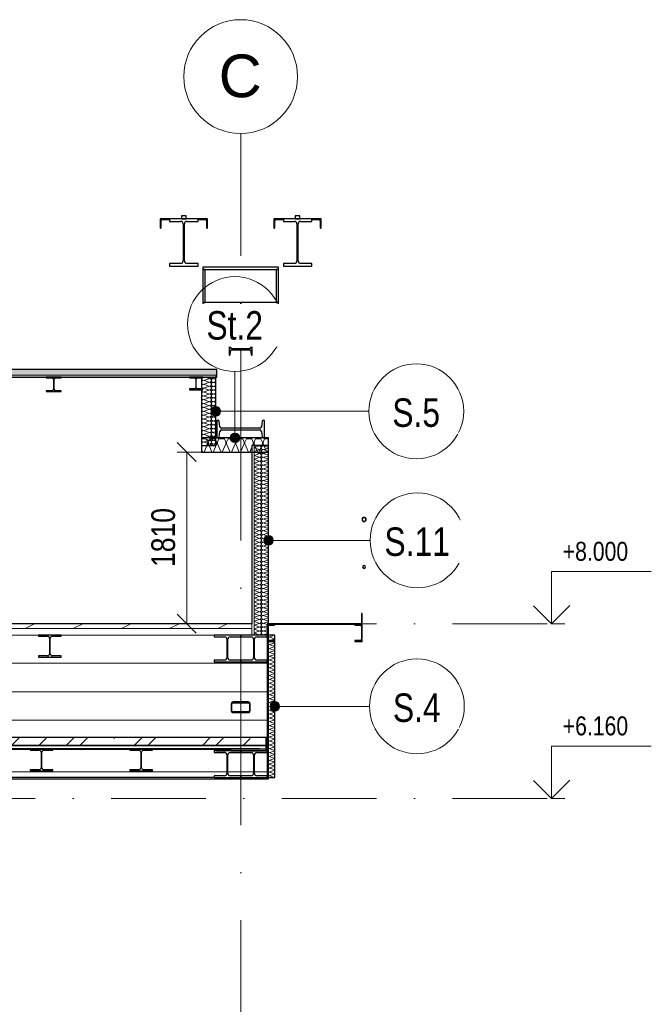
# Model space of a CAD drawing. Header units: millimetres. Extents: x 157133 to 260102, y -21587 to 34582.
# Tile 47 of 65: x 205569 to 212232, y 3989 to 14367. Entities that reach past the tile are written whole.
import ezdxf

# ---------------------------------------------------------------- set-up
doc = ezdxf.new("R2010")
doc.units = ezdxf.units.MM
for name, pattern in [('Osa', [2000, 1000, -500, 0, -500]), ('Tečkovaná 1_5mm', [150, 0, -150]), ('Čerchovaná 10mm', [1800, 1000, -400, 0, -400]), ('Čerchovaná 20mm', [3000, 2000, -500, 0, -500]), ('Čerchovaná 3mm', [500, 300, -100, 0, -100])]:
    doc.linetypes.add(name, pattern=pattern)
for name, color, linetype, lineweight in [('CA_KOTY', 3, 'Continuous', 9), ('CA_KOTY-100', 3, 'Continuous', 9), ('CA_KOTYVYS', 3, 'Continuous', 9), ('CA_NEVHRA1', 3, 'Čerchovaná 3mm', 13), ('CA_OSY', 5, 'Osa', 9), ('CA_PODLAHA', 1, 'Continuous', 25), ('CA_PODLAHA25', 7, 'Continuous', 13), ('CA_POHHRA18', 9, 'Tečkovaná 1_5mm', 9), ('CA_POHHRA25', 7, 'Continuous', 13), ('CA_PSVBUB', 3, 'Continuous', 9), ('CA_REZY', 1, 'Continuous', 25), ('CA_SRAFY', 9, 'Continuous', 25), ('CA_TEXT35', 62, 'Continuous', 9), ('CA_ZARIZPRED', 8, 'Continuous', 13), ('Popisky podlahy', 250, 'Continuous', 9)]:
    doc.layers.add(name, color=color, linetype=linetype, lineweight=lineweight)
doc.styles.add('Arial_2', font='arial.ttf', dxfattribs={"height": 450})
doc.styles.add('Arial_3', font='arial.ttf', dxfattribs={"width": 0.8, "height": 250})
doc.styles.add('Arial_4', font='arial.ttf', dxfattribs={"width": 0.8, "height": 200})
doc.styles.add('Arial_6', font='arial.ttf', dxfattribs={"width": 0.8, "height": 300})
doc.dimstyles.new('HP_Přímá_-_2_5_mm_Ariel', dxfattribs={"dimscale": 304.8, "dimtxt": 255.06485, "dimasz": 0.656168, "dimexe": 0.328084, "dimexo": 0.0625, "dimgap": 0.164042, "dimtad": 1, "dimdec": 0, "dimzin": 0, "dimdsep": 46, "dimtxsty": 'Arial_3', "dimblk1": 'OBLIQUE', "dimblk2": 'OBLIQUE', "dimsah": 1, "dimcen": 0.09, "dimazin": 0, "dimtfac": 1, "dimtdec": 4, "dimtix": 1, "dimtmove": 0, "dimatfit": 3, "dimfxl": 2.296588, "dimfxlon": 1, "dimtvp": 1, "dimtfill": 1, "dimtolj": 1, "dimtzin": 0, "dimarcsym": 2})

# ---------------------------------------------------------------- blocks, each defined once
blk = doc.blocks.new('ocelová kce final - 11542_003_OK-HALA_TaO-2_ET_AciS_2025-05-29_upr_dwg-2597525-ŘEZ 2 - vestavek V7')
at = {"layer": 'CA_REZY'}
for p, q in [((27740, 12270), (27640, 12270)), ((27640, 12270), (27640, 12170)), ((27650, 12176), (27650, 12248)), ((27662, 12260), (27734, 12260)), ((28040, 12270), (27740, 12270)), ((27740, 12270), (27740, 12242)), ((27740, 12266), (27740, 12270)), ((27915, 12300), (27865, 12300)), ((27865, 12300), (27865, 12270)), ((27865, 12270), (27915, 12270)), ((27915, 12270), (27915, 12300)), ((28040, 12242), (28040, 12270)), ((28140, 12270), (28040, 12270)), ((28040, 12270), (28040, 12266)), ((28046, 12260), (28118, 12260)), ((28130, 12248), (28130, 12176)), ((28140, 12170), (28140, 12270)), ((28940, 12270), (28840, 12270)), ((28840, 12270), (28840, 12170)), ((28850, 12176), (28850, 12248)), ((28862, 12260), (28934, 12260)), ((28940, 12266), (28940, 12270)), ((29240, 12270), (28940, 12270)), ((28940, 12270), (28940, 12242)), ((29065, 12300), (29065, 12270)), ((29115, 12300), (29065, 12300)), ((29065, 12270), (29115, 12270)), ((29115, 12270), (29115, 12300)), ((29240, 12270), (29240, 12266)), ((29340, 12270), (29240, 12270)), ((29240, 12242), (29240, 12270)), ((29246, 12260), (29318, 12260)), ((29330, 12248), (29330, 12176)), ((29340, 12170), (29340, 12270)), ((27640, 12170), (27644, 12170)), ((27740, 12242), (27856, 12242)), ((27883, 12215), (27883, 11825)), ((27897, 11825), (27897, 12215)), ((27924, 12242), (28040, 12242)), ((28136, 12170), (28140, 12170)), ((28840, 12170), (28844, 12170)), ((28940, 12242), (29056, 12242)), ((29083, 12215), (29083, 11825)), ((29097, 11825), (29097, 12215)), ((29124, 12242), (29240, 12242)), ((29336, 12170), (29340, 12170)), ((27856, 11798), (27740, 11798)), ((27740, 11798), (27740, 11770)), ((27740, 11770), (28040, 11770)), ((28040, 11798), (27924, 11798)), ((28040, 11770), (28040, 11798)), ((28890, 11760), (28090, 11760)), ((28090, 11760), (28090, 11735)), ((28090, 11735), (28890, 11735)), ((28115, 11735), (28090, 11735)), ((28090, 11735), (28090, 11385)), ((28115, 11385), (28115, 11735)), ((28890, 11735), (28865, 11735)), ((28865, 11735), (28865, 11385)), ((28890, 11735), (28890, 11760)), ((28890, 11385), (28890, 11735)), ((29056, 11798), (28940, 11798)), ((28940, 11798), (28940, 11770)), ((28940, 11770), (29240, 11770)), ((29240, 11798), (29124, 11798)), ((29240, 11770), (29240, 11798)), ((28890, 11385), (28090, 11385)), ((28090, 11385), (28090, 11360)), ((28090, 11385), (28115, 11385)), ((28090, 11360), (28890, 11360)), ((28865, 11385), (28890, 11385)), ((28890, 11360), (28890, 11385)), ((28375, 10955), (28370, 10955)), ((28370, 10955), (28370, 10833)), ((28385, 10908), (28380, 10950)), ((28586, 10899), (28394, 10899)), ((28600, 10950), (28595, 10908)), ((28610, 10955), (28605, 10955)), ((28610, 10833), (28610, 10955)), ((28370, 10833), (28375, 10833)), ((28380, 10838), (28385, 10881)), ((28394, 10889), (28586, 10889)), ((28595, 10881), (28600, 10838)), ((28605, 10833), (28610, 10833)), ((26598, 10600), (26438, 10600)), ((26438, 10600), (26438, 10591)), ((26438, 10591), (26500, 10591)), ((26536, 10591), (26598, 10591)), ((26598, 10591), (26598, 10600)), ((28090, 10600), (27950, 10600)), ((27950, 10600), (27950, 10591)), ((27950, 10591), (28005, 10591)), ((28034, 10591), (28090, 10591)), ((28090, 10591), (28090, 10600)), ((26515, 10576), (26515, 10472)), ((26521, 10472), (26521, 10576)), ((28017, 10579), (28017, 10487)), ((28022, 10487), (28022, 10579)), ((26500, 10457), (26438, 10457)), ((26438, 10457), (26438, 10448)), ((26438, 10448), (26598, 10448)), ((26598, 10457), (26536, 10457)), ((26598, 10448), (26598, 10457)), ((28005, 10475), (27950, 10475)), ((27950, 10475), (27950, 10467)), ((27950, 10467), (28090, 10467)), ((28090, 10475), (28034, 10475)), ((28090, 10467), (28090, 10475)), ((28240, 10144), (28240, 9959)), ((28251, 10144), (28240, 10144)), ((28270, 10077), (28262, 10135)), ((28718, 10135), (28710, 10077)), ((28740, 10144), (28729, 10144)), ((28740, 9959), (28740, 10144)), ((28262, 9969), (28270, 10027)), ((28692, 10061), (28288, 10061)), ((28288, 10043), (28692, 10043)), ((28710, 10027), (28718, 9969)), ((28240, 9959), (28251, 9959)), ((28729, 9959), (28740, 9959)), ((29770, 8110), (29764, 8110)), ((29764, 8110), (29764, 8010)), ((29770, 8010), (29770, 8110)), ((28770, 8000), (28770, 7995)), ((29770, 8000), (28770, 8000)), ((28770, 7995), (29770, 7995)), ((28845, 7995), (28770, 7995)), ((28770, 7995), (28770, 7815)), ((28845, 7984), (28845, 7995)), ((29770, 7995), (29695, 7995)), ((29695, 7995), (29695, 7984)), ((29764, 8010), (29770, 8010)), ((29770, 7995), (29770, 8000)), ((29770, 7815), (29770, 7995)), ((28776, 7837), (28776, 7972)), ((28788, 7984), (28845, 7984)), ((29695, 7984), (29753, 7984)), ((29765, 7972), (29765, 7837)), ((26598, 7880), (26358, 7880)), ((26358, 7880), (26358, 7868)), ((26358, 7868), (26453, 7868)), ((26474, 7847), (26474, 7683)), ((26482, 7683), (26482, 7847)), ((26503, 7868), (26598, 7868)), ((26598, 7868), (26598, 7880)), ((28490, 7880), (28210, 7880)), ((28210, 7880), (28210, 7862)), ((28210, 7862), (28321, 7862)), ((28345, 7838), (28345, 7642)), ((28355, 7642), (28355, 7838)), ((28379, 7862), (28490, 7862)), ((28770, 7880), (28490, 7880)), ((28490, 7880), (28490, 7862)), ((28490, 7862), (28490, 7880)), ((28490, 7862), (28601, 7862)), ((28625, 7838), (28625, 7642)), ((28635, 7642), (28635, 7838)), ((28659, 7862), (28770, 7862)), ((28770, 7862), (28770, 7880)), ((28770, 7815), (28845, 7815)), ((28845, 7825), (28788, 7825)), ((28845, 7815), (28845, 7825)), ((29695, 7825), (29695, 7815)), ((29753, 7825), (29695, 7825)), ((29695, 7815), (29770, 7815)), ((26453, 7662), (26358, 7662)), ((26358, 7662), (26358, 7650)), ((26358, 7650), (26598, 7650)), ((26598, 7662), (26503, 7662)), ((26598, 7650), (26598, 7662)), ((28210, 7618), (28210, 7600)), ((28321, 7618), (28210, 7618)), ((28210, 7600), (28490, 7600)), ((28490, 7618), (28379, 7618)), ((28490, 7600), (28490, 7618)), ((28601, 7618), (28490, 7618)), ((28490, 7618), (28490, 7600)), ((28490, 7600), (28770, 7600)), ((28770, 7618), (28659, 7618)), ((28770, 7600), (28770, 7618)), ((28570, 7176), (28410, 7176)), ((28410, 7167), (28570, 7167)), ((28390, 7153), (28390, 7086)), ((28398, 7086), (28398, 7153)), ((28570, 7073), (28410, 7073)), ((28410, 7064), (28570, 7064)), ((28582, 7153), (28582, 7086)), ((28590, 7086), (28590, 7153)), ((28760, 6800), (9310, 6800)), ((28760, 6800), (28760, 6660)), ((28770, 6800), (28760, 6800)), ((28760, 6719), (28760, 6800)), ((28770, 6660), (28770, 6800)), ((28760, 6719), (9310, 6719)), ((9310, 6719), (28760, 6719)), ((9310, 6681), (28390, 6681)), ((28390, 6681), (9310, 6681)), ((9310, 6680), (28390, 6680)), ((26510, 6680), (26270, 6680)), ((26270, 6680), (26270, 6668)), ((26270, 6668), (26365, 6668)), ((26386, 6647), (26386, 6483)), ((26394, 6483), (26394, 6647)), ((26415, 6668), (26510, 6668)), ((26510, 6668), (26510, 6680)), ((27560, 6680), (27320, 6680)), ((27320, 6680), (27320, 6668)), ((27320, 6668), (27415, 6668)), ((27436, 6647), (27436, 6483)), ((27444, 6483), (27444, 6647)), ((27465, 6668), (27560, 6668)), ((27560, 6668), (27560, 6680)), ((28490, 6660), (28210, 6660)), ((28210, 6660), (28210, 6642)), ((28210, 6642), (28321, 6642)), ((28330, 6680), (28230, 6680)), ((28230, 6680), (28230, 6660)), ((28230, 6660), (28330, 6660)), ((28330, 6660), (28330, 6680)), ((28379, 6642), (28490, 6642)), ((28390, 6680), (28390, 6681)), ((28390, 6660), (28760, 6660)), ((28490, 6642), (28490, 6660)), ((28770, 6660), (28490, 6660)), ((28490, 6660), (28490, 6642)), ((28490, 6642), (28601, 6642)), ((28659, 6642), (28770, 6642)), ((28760, 6660), (28760, 6719)), ((28760, 6660), (28770, 6660)), ((28770, 6642), (28770, 6660)), ((28345, 6618), (28345, 6422)), ((28355, 6422), (28355, 6618)), ((28625, 6618), (28625, 6422)), ((28635, 6422), (28635, 6618)), ((26365, 6462), (26270, 6462)), ((26270, 6462), (26270, 6450)), ((26270, 6450), (26510, 6450)), ((26510, 6462), (26415, 6462)), ((26510, 6450), (26510, 6462)), ((27415, 6462), (27320, 6462)), ((27320, 6462), (27320, 6450)), ((27320, 6450), (27560, 6450)), ((27560, 6462), (27465, 6462)), ((27560, 6450), (27560, 6462)), ((28321, 6398), (28210, 6398)), ((28210, 6398), (28210, 6380)), ((28210, 6380), (28490, 6380)), ((28490, 6398), (28379, 6398)), ((28490, 6380), (28490, 6398)), ((28601, 6398), (28490, 6398)), ((28490, 6398), (28490, 6380)), ((28490, 6380), (28770, 6380)), ((28770, 6398), (28659, 6398)), ((28770, 6380), (28770, 6398))]:
    blk.add_line(p, q, dxfattribs=at)
at = {"layer": 'CA_REZY', "flags": 128}
for points in [[(28380, 10950), (28380, 10951), (28379, 10953), (28378, 10954), (28377, 10955), (28376, 10955), (28375, 10955)], [(28394, 10899), (28392, 10900), (28390, 10900), (28388, 10902), (28387, 10903), (28386, 10906), (28385, 10908)], [(28595, 10908), (28594, 10906), (28593, 10903), (28592, 10902), (28590, 10900), (28588, 10900), (28586, 10899)], [(28605, 10955), (28604, 10955), (28603, 10955), (28602, 10954), (28601, 10953), (28600, 10951), (28600, 10950)], [(28375, 10833), (28376, 10833), (28377, 10834), (28378, 10835), (28379, 10836), (28380, 10837), (28380, 10838)], [(28385, 10881), (28386, 10883), (28387, 10885), (28388, 10887), (28390, 10888), (28392, 10889), (28394, 10889)], [(28586, 10889), (28588, 10889), (28590, 10888), (28592, 10887), (28593, 10885), (28594, 10883), (28595, 10881)], [(28600, 10838), (28600, 10837), (28601, 10836), (28602, 10835), (28603, 10834), (28604, 10833), (28605, 10833)], [(28410, 7176), (28406, 7175), (28401, 7173), (28398, 7171), (28394, 7167), (28392, 7163), (28391, 7158), (28390, 7153)], [(28398, 7153), (28398, 7156), (28399, 7159), (28401, 7162), (28403, 7164), (28405, 7165), (28407, 7166), (28410, 7167)], [(28590, 7153), (28589, 7158), (28588, 7163), (28586, 7167), (28582, 7171), (28579, 7173), (28574, 7175), (28570, 7176)], [(28570, 7167), (28573, 7166), (28575, 7165), (28577, 7164), (28579, 7162), (28581, 7159), (28582, 7156), (28582, 7153)], [(28390, 7086), (28391, 7081), (28392, 7076), (28394, 7072), (28398, 7069), (28401, 7066), (28406, 7064), (28410, 7064)], [(28410, 7073), (28407, 7073), (28405, 7074), (28403, 7076), (28401, 7078), (28399, 7080), (28398, 7083), (28398, 7086)], [(28582, 7086), (28582, 7083), (28581, 7080), (28579, 7078), (28577, 7076), (28575, 7074), (28573, 7073), (28570, 7073)], [(28570, 7064), (28574, 7064), (28579, 7066), (28582, 7069), (28586, 7072), (28588, 7076), (28589, 7081), (28590, 7086)]]:
    blk.add_lwpolyline(points, dxfattribs=at)
at = {"layer": 'CA_REZY'}
for centre, radius, start, end in [((27662, 12248), 12, 90, 180), ((27734, 12266), 6, 270, 0), ((28046, 12266), 6, 180, 270), ((28118, 12248), 12, 0, 90), ((28862, 12248), 12, 90, 180), ((28934, 12266), 6, 270, 0), ((29246, 12266), 6, 180, 270), ((29318, 12248), 12, 0, 90), ((27644, 12176), 6, 270, 0), ((27856, 12215), 27, 0, 90), ((27924, 12215), 27, 90, 180), ((28136, 12176), 6, 180, 270), ((28844, 12176), 6, 270, 0), ((29056, 12215), 27, 0, 90), ((29124, 12215), 27, 90, 180), ((29336, 12176), 6, 180, 270), ((27856, 11825), 27, 270, 0), ((27924, 11825), 27, 180, 270), ((29056, 11825), 27, 270, 0), ((29124, 11825), 27, 180, 270), ((26500, 10576), 15, 0, 90), ((26536, 10576), 15, 90, 180), ((28005, 10579), 12, 0, 90), ((28034, 10579), 12, 90, 180), ((28005, 10487), 12, 270, 0), ((28034, 10487), 12, 180, 270), ((26500, 10472), 15, 270, 0), ((26536, 10472), 15, 180, 270), ((28251, 10134), 10.8, 7.97, 90), ((28288, 10079), 18, 187.97, 270), ((28692, 10079), 18, 270, 352.03), ((28729, 10134), 10.8, 90, 172.03), ((28251, 9970), 10.8, 270, 352.03), ((28288, 10025), 18, 90, 172.03), ((28692, 10025), 18, 7.97, 90), ((28729, 9970), 10.8, 187.97, 270), ((29792, 9100), 22.2, 90, 270), ((29792, 9100), 19.3, 90, 270), ((29792, 9100), 22.2, 270, 90), ((29792, 9100), 19.3, 270, 90), ((29792, 8600), 16, 0, 180), ((29792, 8600), 14, 0, 180), ((29792, 8600), 16, 180, 0), ((29792, 8600), 14, 180, 0), ((28788, 7972), 12, 90, 180), ((29753, 7972), 12, 0, 90), ((26453, 7847), 21, 0, 90), ((26503, 7847), 21, 90, 180), ((28321, 7838), 24, 0, 90), ((28379, 7838), 24, 90, 180), ((28601, 7838), 24, 0, 90), ((28659, 7838), 24, 90, 180), ((28788, 7837), 12, 180, 270), ((29753, 7837), 12, 270, 0), ((26453, 7683), 21, 270, 0), ((26503, 7683), 21, 180, 270), ((28321, 7642), 24, 270, 0), ((28379, 7642), 24, 180, 270), ((28601, 7642), 24, 270, 0), ((28659, 7642), 24, 180, 270), ((26365, 6647), 21, 0, 90), ((26415, 6647), 21, 90, 180), ((27415, 6647), 21, 0, 90), ((27465, 6647), 21, 90, 180), ((28321, 6618), 24, 0, 90), ((28379, 6618), 24, 90, 180), ((28601, 6618), 24, 0, 90), ((28659, 6618), 24, 90, 180), ((26365, 6483), 21, 270, 0), ((26415, 6483), 21, 180, 270), ((27415, 6483), 21, 270, 0), ((27465, 6483), 21, 180, 270), ((28321, 6422), 24, 270, 0), ((28379, 6422), 24, 180, 270), ((28601, 6422), 24, 270, 0), ((28659, 6422), 24, 180, 270)]:
    blk.add_arc(centre, radius, start, end, dxfattribs=at)
blk = doc.blocks.new('ocelová kce final - ocelová kce final-2597615-ŘEZ 2 - vestavek V7')
blk.add_blockref('ocelová kce final - 11542_003_OK-HALA_TaO-2_ET_AciS_2025-05-29_upr_dwg-2597525-ŘEZ 2 - vestavek V7', (0, 0))
blk = doc.blocks.new('Podlaží - Bez názvu-542800-ŘEZ 2 - vestavek V7')
at = {"layer": 'CA_KOTYVYS'}
for p, q in [((31768, 6160), (31768, 6710)), ((31768, 6710), (32821, 6710)), ((31768, 6160), (31578, 6350)), ((31768, 6160), (31961, 6353)), ((31768, 6160), (31910, 6160))]:
    blk.add_line(p, q, dxfattribs=at)
blk = doc.blocks.new('Osnova - Bublina osnovy 12mm-4850-ŘEZ 2 - vestavek V7')
at = {"layer": 'CA_TEXT35'}
blk.add_circle((7749.871065, 13767.40766), 600, dxfattribs=at)
blk = doc.blocks.new('HP_Popisek stěny - HP_Popisek stěny-1417901-ŘEZ 2 - vestavek V7')
at = {"layer": 'CA_PSVBUB'}
blk.add_circle((20632, 8700), 500, dxfattribs=at)
blk = doc.blocks.new('Popisek podlahy - Popisek podlahy-1418391-ŘEZ 2 - vestavek V7')
at = {"layer": 'Popisky podlahy'}
blk.add_circle((18960, 4694), 500, dxfattribs=at)
blk = doc.blocks.new('DIMBLOCK61-ŘEZ 2 - vestavek V7')
at = {"layer": 'CA_KOTY-100'}
for p, q in [((207332, 9810), (207232, 9910)), ((207332, 9810), (207232, 9810)), ((207332, 8000), (207332, 9810)), ((207332, 9810), (207432, 9710)), ((207332, 9810), (208032, 9810)), ((207332, 8000), (207232, 8100)), ((207332, 8000), (206632, 8000)), ((207332, 8000), (207432, 7900)), ((207332, 8000), (207432, 8000))]:
    blk.add_line(p, q, dxfattribs=at)
at = {"layer": 'CA_KOTY-100', "color": 0, "insert": (206958, 8599), "char_height": 250, "width": 734.59, "attachment_point": 1, "rotation": 90, "line_spacing_factor": 0.941778, "style": 'Arial_3', "bg_fill": 3, "box_fill_scale": 1.25, "bg_fill_color": 256, "bg_fill_true_color": 13158600, "bg_fill_transparency": 0}
blk.add_mtext('1810', dxfattribs=at)
blk = doc.blocks.new('_Oblique')
at = {"color": 0, "linetype": 'ByBlock', "lineweight": -2}
blk.add_line((-0.5, -0.5), (0.5, 0.5), dxfattribs=at)

msp = doc.modelspace()

# ---------------------------------------------------------------- hatches: boundary and pattern name
at = {"layer": 'CA_POHHRA25', "lineweight": 9}
h = msp.add_hatch(dxfattribs=at)
h.set_pattern_fill('FP_28', color=256, style=0, pattern_type=2)
h.set_pattern_definition([(0, (197942.36, 5783.53), (0, 300), [])])
h.paths.add_polyline_path([(206033.2, 6380), (207620.7, 6380), (207620.7, 6398), (207731.5, 6398), (207743.5, 6401.2), (207752.3, 6410), (207755.5, 6422), (207755.5, 6618), (207752.3, 6630), (207743.5, 6638.8), (207731.5, 6642), (207620.7, 6642), (207620.7, 6660), (207640.7, 6660), (207640.7, 6680), (206970.7, 6680), (206970.7, 6668), (206875.5, 6668), (206865, 6665.2), (206857.3, 6657.5), (206854.5, 6647), (206854.5, 6483), (206857.3, 6472.5), (206865, 6464.8), (206875.5, 6462), (206970.7, 6462), (206970.7, 6450), (206730.7, 6450), (206730.7, 6462), (206826, 6462), (206836.5, 6464.8), (206844.2, 6472.5), (206847, 6483), (206847, 6647), (206844.2, 6657.5), (206836.5, 6665.2), (206826, 6668), (206730.7, 6668), (206730.7, 6680), (205920.7, 6680), (205920.7, 6668), (205825.5, 6668), (205815, 6665.2), (205807.3, 6657.5), (205804.5, 6647), (205804.5, 6483), (205807.3, 6472.5), (205815, 6464.8), (205825.5, 6462), (205920.7, 6462), (205920.7, 6450), (205680.7, 6450), (205680.7, 6462), (205776, 6462), (205786.5, 6464.8), (205794.2, 6472.5), (205797, 6483), (205797, 6647), (205794.2, 6657.5), (205786.5, 6665.2), (205776, 6668), (205680.7, 6668), (205680.7, 6680), (204870.7, 6680), (204870.7, 6668), (204775.5, 6668), (204765, 6665.2), (204757.3, 6657.5), (204754.5, 6647), (204754.5, 6483), (204757.3, 6472.5), (204765, 6464.8), (204775.5, 6462), (204870.7, 6462), (204870.7, 6450), (204630.7, 6450), (204630.7, 6462), (204726, 6462), (204736.5, 6464.8), (204744.2, 6472.5), (204747, 6483), (204747, 6647), (204744.2, 6657.5), (204736.5, 6665.2), (204726, 6668), (204630.7, 6668), (204630.7, 6680), (203820.7, 6680), (203820.7, 6668), (203725.5, 6668), (203715, 6665.2), (203707.3, 6657.5), (203704.5, 6647), (203704.5, 6483), (203707.3, 6472.5), (203715, 6464.8), (203725.5, 6462), (203820.7, 6462), (203820.7, 6450), (203580.7, 6450), (203580.7, 6462), (203676, 6462), (203686.5, 6464.8), (203694.2, 6472.5), (203697, 6483), (203697, 6647), (203694.2, 6657.5), (203686.5, 6665.2), (203676, 6668), (203580.7, 6668), (203580.7, 6680), (202770.7, 6680), (202770.7, 6668), (202675.5, 6668), (202665, 6665.2), (202657.3, 6657.5), (202654.5, 6647), (202654.5, 6483), (202657.3, 6472.5), (202665, 6464.8), (202675.5, 6462), (202770.7, 6462), (202770.7, 6450), (202530.7, 6450), (202530.7, 6462), (202626, 6462), (202636.5, 6464.8), (202644.2, 6472.5), (202647, 6483), (202647, 6647), (202644.2, 6657.5), (202636.5, 6665.2), (202626, 6668), (202530.7, 6668), (202530.7, 6680), (201720.7, 6680), (201720.7, 6668), (201625.5, 6668), (201615, 6665.2), (201607.3, 6657.5), (201604.5, 6647), (201604.5, 6483), (201607.3, 6472.5), (201615, 6464.8), (201625.5, 6462), (201720.7, 6462), (201720.7, 6450), (201480.7, 6450), (201480.7, 6462), (201576, 6462), (201586.5, 6464.8), (201594.2, 6472.5), (201597, 6483), (201597, 6647), (201594.2, 6657.5), (201586.5, 6665.2), (201576, 6668), (201480.7, 6668), (201480.7, 6680), (200670.7, 6680), (200670.7, 6668), (200575.5, 6668), (200565, 6665.2), (200557.3, 6657.5), (200554.5, 6647), (200554.5, 6483), (200557.3, 6472.5), (200565, 6464.8), (200575.5, 6462), (200670.7, 6462), (200670.7, 6450), (200430.7, 6450), (200430.7, 6462), (200526, 6462), (200536.5, 6464.8), (200544.2, 6472.5), (200547, 6483), (200547, 6647), (200544.2, 6657.5), (200536.5, 6665.2), (200526, 6668), (200430.7, 6668), (200430.7, 6680), (199620.7, 6680), (199620.7, 6668), (199525.5, 6668), (199515, 6665.2), (199507.3, 6657.5), (199504.5, 6647), (199504.5, 6483), (199507.3, 6472.5), (199515, 6464.8), (199525.5, 6462), (199620.7, 6462), (199620.7, 6450), (199380.7, 6450), (199380.7, 6462), (199476, 6462), (199486.5, 6464.8), (199494.2, 6472.5), (199497, 6483), (199497, 6647), (199494.2, 6657.5), (199486.5, 6665.2), (199476, 6668), (199380.7, 6668), (199380.7, 6680), (198570.7, 6680), (198570.7, 6668), (198475.5, 6668), (198465, 6665.2), (198457.3, 6657.5), (198454.5, 6647), (198454.5, 6483), (198457.3, 6472.5), (198465, 6464.8), (198475.5, 6462), (198570.7, 6462), (198570.7, 6450), (198330.7, 6450), (198330.7, 6462), (198426, 6462), (198436.5, 6464.8), (198444.2, 6472.5), (198447, 6483), (198447, 6647), (198444.2, 6657.5), (198436.5, 6665.2), (198426, 6668), (198330.7, 6668), (198330.7, 6680), (197520.7, 6680), (197520.7, 6668), (197425.5, 6668), (197415, 6665.2), (197407.3, 6657.5), (197404.5, 6647), (197404.5, 6483), (197407.3, 6472.5), (197415, 6464.8), (197426.8, 6462), (197520.7, 6462), (197520.7, 6450), (197280.7, 6450), (197280.7, 6462), (197376, 6462), (197386.5, 6464.8), (197394.2, 6472.5), (197397, 6483), (197397, 6647), (197394.2, 6657.5), (197386.5, 6665.2), (197376, 6668), (197280.7, 6668), (197280.7, 6680), (196470.7, 6680), (196470.7, 6668), (196375.5, 6668), (196365, 6665.2), (196357.3, 6657.5), (196354.5, 6647), (196354.5, 6483), (196357.3, 6472.5), (196365, 6464.8), (196375.5, 6462), (196470.7, 6462), (196470.7, 6450), (196230.7, 6450), (196230.7, 6462), (196326, 6462), (196336.5, 6464.8), (196344.2, 6472.5), (196347, 6483), (196347, 6647), (196344.2, 6657.5), (196336.5, 6665.2), (196326, 6668), (196230.7, 6668), (196230.7, 6680), (195420.7, 6680), (195420.7, 6668), (195325.5, 6668), (195315, 6665.2), (195307.3, 6657.5), (195304.5, 6647), (195304.5, 6483), (195307.3, 6472.5), (195315, 6464.8), (195325.5, 6462), (195420.7, 6462), (195420.7, 6450), (195180.7, 6450), (195180.7, 6462), (195276, 6462), (195286.5, 6464.8), (195294.2, 6472.5), (195297, 6483), (195297, 6647), (195294.2, 6657.5), (195286.5, 6665.2), (195276, 6668), (195180.7, 6668), (195180.7, 6680), (194370.7, 6680), (194370.7, 6668), (194275.5, 6668), (194265, 6665.2), (194257.3, 6657.5), (194254.5, 6647), (194254.5, 6483), (194257.3, 6472.5), (194265, 6464.8), (194275.5, 6462), (194370.7, 6462), (194370.7, 6450), (194130.7, 6450), (194130.7, 6462), (194226, 6462), (194236.5, 6464.8), (194244.2, 6472.5), (194247, 6483), (194247, 6647), (194244.2, 6657.5), (194236.5, 6665.2), (194226, 6668), (194130.7, 6668), (194130.7, 6680), (193320.7, 6680), (193320.7, 6668), (193225.5, 6668), (193215, 6665.2), (193207.3, 6657.5), (193204.5, 6647), (193204.5, 6483), (193207.3, 6472.5), (193215, 6464.8), (193225.5, 6462), (193320.7, 6462), (193320.7, 6450), (193080.7, 6450), (193080.7, 6462), (193176, 6462), (193186.5, 6464.8), (193194.2, 6472.5), (193197, 6483), (193197, 6647), (193194.2, 6657.5), (193186.5, 6665.2), (193176, 6668), (193080.7, 6668), (193080.7, 6680), (192270.7, 6680), (192270.7, 6668), (192175.5, 6668), (192165, 6665.2), (192157.3, 6657.5), (192154.5, 6645.2), (192154.5, 6483), (192157.3, 6472.5), (192165, 6464.8), (192175.5, 6462), (192270.7, 6462), (192270.7, 6450), (192030.7, 6450), (192030.7, 6462), (192126, 6462), (192136.5, 6464.8), (192144.2, 6472.5), (192147, 6483), (192147, 6647), (192144.2, 6657.5), (192136.5, 6665.2), (192126, 6668), (192030.7, 6668), (192030.7, 6680), (191220.7, 6680), (191220.7, 6668), (191125.5, 6668), (191115, 6665.2), (191107.3, 6657.5), (191104.5, 6647), (191104.5, 6483), (191107.3, 6472.5), (191115, 6464.8), (191125.5, 6462), (191220.7, 6462), (191220.7, 6450), (190980.7, 6450), (190980.7, 6462), (191076, 6462), (191086.5, 6464.8), (191094.2, 6472.5), (191097, 6483), (191097, 6647), (191094.2, 6657.5), (191086.5, 6665.2), (191076, 6668), (190980.7, 6668), (190980.7, 6680), (190085.7, 6680), (190085.7, 6668), (189990.5, 6668), (189980, 6665.2), (189972.3, 6657.5), (189969.5, 6647), (189969.5, 6483), (189972.3, 6472.5), (189980, 6464.8), (189990.5, 6462), (190085.7, 6462), (190085.7, 6450), (189845.7, 6450), (189845.7, 6462), (189941, 6462), (189951.5, 6464.8), (189959.2, 6472.5), (189962, 6483), (189962, 6647), (189959.2, 6657.5), (189951.5, 6665.2), (189941, 6668), (189845.7, 6668), (189845.7, 6680), (188950.7, 6680), (188950.7, 6668), (188855.5, 6668), (188845, 6665.2), (188837.3, 6657.5), (188834.5, 6647), (188834.5, 6483), (188837.3, 6472.5), (188845, 6464.8), (188855.5, 6462), (188950.7, 6462), (188950.7, 6450), (188713.1, 6450), (188713.1, 6380), (205920.7, 6380)])
h.paths.add_polyline_path([(188563.1, 6380), (188563.1, 7880), (188560.7, 7880), (188560.7, 7815), (188543.1, 7815), (188543.1, 6380)])
h.paths.add_polyline_path([(207900.7, 6398), (208011.5, 6398), (208023.5, 6401.2), (208032.3, 6410), (208035.5, 6422), (208035.5, 6618), (208032.3, 6630), (208023.5, 6638.8), (208011.5, 6642), (207790, 6642), (207778, 6638.8), (207769.2, 6630), (207766, 6618), (207766, 6422), (207769.2, 6410), (207778, 6401.2), (207790, 6398), (207800.7, 6398)])
h.paths.add_polyline_path([(208180.7, 6398), (208180.7, 6642), (208070, 6642), (208058, 6638.8), (208049.2, 6630), (208046, 6618), (208046, 6422), (208049.2, 6410), (208058, 6401.2), (208070, 6398), (208170.7, 6398)])
h.paths.add_polyline_path([(188720.7, 6668), (188713.1, 6668), (188713.1, 6462), (188720.7, 6462)])
h.paths.add_polyline_path([(188806, 6462), (188816.5, 6464.8), (188824.2, 6472.5), (188827, 6483), (188827, 6647), (188824.2, 6657.5), (188816.5, 6665.2), (188806, 6668), (188720.7, 6668), (188720.7, 6462)])
h.paths.add_polyline_path([(207740.7, 6660), (208170.7, 6660), (208170.7, 6719), (188720.7, 6719), (188720.7, 6681.1), (207740.7, 6680)])
h.paths.add_polyline_path([(198991.6, 6800), (201243, 6800), (201243, 7880), (197298.7, 7880), (197298.7, 7868), (197203.5, 7868), (197193, 7865.2), (197185.3, 7857.5), (197182.5, 7847), (197183.5, 7679.3), (197185.3, 7672.5), (197193, 7664.8), (197203.5, 7662), (197298.7, 7662), (197298.7, 7650), (197058.7, 7650), (197058.7, 7662), (197154, 7662), (197164.5, 7664.8), (197172.2, 7672.5), (197175, 7683), (197175, 7847), (197172.2, 7857.5), (197164.5, 7865.2), (197154, 7868), (197058.7, 7868), (197058.7, 7880), (196133.7, 7880), (196133.7, 7868), (196038.5, 7868), (196028, 7865.2), (196020.3, 7857.5), (196017.5, 7847), (196018.5, 7679.3), (196020.3, 7672.5), (196028, 7664.8), (196038.5, 7662), (196133.7, 7662), (196133.7, 7650), (195893.7, 7650), (195893.7, 7662), (195989, 7662), (195999.5, 7664.8), (196007.2, 7672.5), (196010, 7683), (196010, 7847), (196007.2, 7857.5), (195999.5, 7865.2), (195989, 7868), (195893.7, 7868), (195893.7, 7880), (194968.7, 7880), (194968.7, 7868), (194873.5, 7868), (194863, 7865.2), (194855.3, 7857.5), (194852.5, 7847), (194853.5, 7679.3), (194855.3, 7672.5), (194863, 7664.8), (194873.5, 7662), (194968.7, 7662), (194968.7, 7650), (194728.7, 7650), (194728.7, 7662), (194824, 7662), (194834.5, 7664.8), (194842.2, 7672.5), (194845, 7683), (194845, 7847), (194842.2, 7857.5), (194834.5, 7865.2), (194824, 7868), (194728.7, 7868), (194728.7, 7880), (193803.7, 7880), (193803.7, 7868), (193708.5, 7868), (193698, 7865.2), (193690.3, 7857.5), (193687.5, 7847), (193688.5, 7679.3), (193690.3, 7672.5), (193698, 7664.8), (193708.5, 7662), (193803.7, 7662), (193803.7, 7650), (193563.7, 7650), (193563.7, 7662), (193659, 7662), (193669.5, 7664.8), (193677.2, 7672.5), (193680, 7683), (193680, 7847), (193677.2, 7857.5), (193669.5, 7865.2), (193659, 7868), (193563.7, 7868), (193563.7, 7880), (192638.7, 7880), (192638.7, 7868), (192543.5, 7868), (192533, 7865.2), (192525.3, 7857.5), (192522.5, 7847), (192523.5, 7679.3), (192525.3, 7672.5), (192533, 7664.8), (192543.5, 7662), (192638.7, 7662), (192638.7, 7650), (192398.7, 7650), (192398.7, 7662), (192494, 7662), (192504.5, 7664.8), (192512.2, 7672.5), (192515, 7683), (192515, 7847), (192512.2, 7857.5), (192504.5, 7865.2), (192494, 7868), (192398.7, 7868), (192398.7, 7880), (188950.7, 7880), (188950.7, 7868), (188855.5, 7868), (188845, 7865.2), (188837.3, 7857.5), (188834.5, 7847), (188834.5, 7683), (188837.3, 7672.5), (188845, 7664.8), (188855.5, 7662), (188950.7, 7662), (188950.7, 7650), (188713.1, 7650), (188713.1, 6800), (198209.2, 6800)])
h.paths.add_polyline_path([(202903.6, 6800), (208180.7, 6800), (208180.7, 7600), (207620.7, 7600), (207620.7, 7618), (207731.5, 7618), (207743.5, 7621.2), (207752.3, 7630), (207755.5, 7642), (207755.5, 7838), (207752.3, 7850), (207743.5, 7858.8), (207731.5, 7862), (207620.7, 7862), (207620.7, 7880), (206008.7, 7880), (206008.7, 7868), (205913.5, 7868), (205903, 7865.2), (205895.3, 7857.5), (205892.5, 7847), (205892.5, 7683), (205895.3, 7672.5), (205903, 7664.8), (205913.5, 7662), (206008.7, 7662), (206008.7, 7650), (205768.7, 7650), (205768.7, 7662), (205864, 7662), (205874.5, 7664.8), (205882.2, 7672.5), (205885, 7683), (205885, 7847), (205882.2, 7857.5), (205874.5, 7865.2), (205864, 7868), (205768.7, 7868), (205768.7, 7880), (201658.7, 7880), (201658.7, 7868), (201563.5, 7868), (201553, 7865.2), (201545.3, 7857.5), (201542.5, 7847), (201542.5, 7683), (201545.3, 7672.5), (201553, 7664.8), (201563.5, 7662), (201658.7, 7662), (201658.7, 7650), (201418.7, 7650), (201418.7, 7662), (201514, 7662), (201524.5, 7664.8), (201532.2, 7672.5), (201535, 7683), (201535, 7847), (201532.2, 7857.5), (201524.5, 7865.2), (201514, 7868), (201418.7, 7868), (201418, 6800), (202121.2, 6800)])
h.paths.add_polyline_path([(207980.7, 7063.8), (207815.5, 7064.6), (207808.3, 7068.7), (207802.7, 7076.4), (207800.7, 7086.1), (207801.5, 7159), (207805.1, 7167.2), (207812.1, 7173.4), (207820.7, 7175.6), (207985.9, 7174.7), (207993.2, 7170.7), (207998.8, 7162.9), (208000.7, 7153.2), (208000, 7080.3), (207996.4, 7072.2), (207989.2, 7065.9), (207983.4, 7064.1)])
h.paths.add_polyline_path([(207980.7, 7072.7), (207985.9, 7074), (207990.1, 7077.8), (207992.4, 7083.1), (207992.7, 7086.1), (207991.8, 7158.2), (207989.2, 7162.6), (207985.2, 7165.6), (207980.7, 7166.6), (207816.3, 7165.6), (207812.6, 7162.9), (207809.7, 7158.2), (207808.7, 7153.2), (207809.7, 7081.2), (207811.4, 7077.8), (207816.3, 7073.8), (207820.7, 7072.7)])
h.paths.add_polyline_path([(207790, 7618), (208011.5, 7618), (208023.5, 7621.2), (208032.3, 7630), (208035.5, 7642), (208035.5, 7838), (208032.3, 7850), (208023.5, 7858.8), (208011.5, 7862), (207790, 7862), (207778, 7858.8), (207768.7, 7848.3), (207766, 7838), (207766, 7642), (207769.2, 7630), (207778, 7621.2)])
h.paths.add_polyline_path([(208070, 7618), (208180.7, 7618), (208180.7, 7862), (208070, 7862), (208058, 7858.8), (208049.2, 7850), (208046, 7838), (208046, 7642), (208049.2, 7630), (208058, 7621.2)])
h.paths.add_polyline_path([(188713.1, 7662), (188806, 7662), (188816.5, 7664.8), (188824.2, 7672.5), (188827, 7683), (188827, 7847), (188824.2, 7857.5), (188816.5, 7865.2), (188806, 7868), (188713.1, 7868), (188713.1, 7664.8)])
h.paths.add_polyline_path([(188543.2, 7825.5), (188551.7, 7829), (188555.2, 7837.5), (188555.2, 7880), (188543.1, 7880), (188543.1, 7825.5)])
at = {"layer": 'CA_PSVBUB'}
h = msp.add_hatch(color=256, dxfattribs=at)
edge = h.paths.add_edge_path()
edge.add_arc((207638.2, 10239.7), 50, 0, 360)
h = msp.add_hatch(color=256, dxfattribs=at)
edge = h.paths.add_edge_path()
edge.add_arc((208193.2, 8879.7), 50, 0, 360)
h = msp.add_hatch(color=256, dxfattribs=at)
edge = h.paths.add_edge_path()
edge.add_arc((208260.7, 7130), 50, 0, 360)
at = {"layer": 'CA_SRAFY', "lineweight": 9}
h = msp.add_hatch(dxfattribs=at)
h.set_pattern_fill('FP_22', color=256, angle=-113.578, style=0, pattern_type=2)
h.set_pattern_definition([(246.422, (198026.385, 10668.96), (-0.0002, -220.727), [38.113, -20.106, 100.311, -20.106, -62.196]), (246.422, (198026.385, 10668.96), (-0.0002, -220.727), [-178.636, 38.113, -24.083]), (293.578, (198084.18, 10668.96), (96.3319, 0.0005), [38.113, -20.106, 100.311, -20.106, -62.196]), (293.578, (198084.18, 10668.96), (96.3319, 0.0005), [-178.636, 38.113, -24.083]), (180, (198084.18, 10668.96), (7e-13, -220.726), [57.799, -38.532]), (180, (198036.02, 10470.3), (7e-13, -220.726), [57.799, -38.532]), (270, (198099.43, 10634.03), (96.334, 3e-13), [18.426, -202.3]), (270, (198051.26, 10523.67), (96.334, 3e-13), [18.426, -202.3]), (270, (198011.14, 10634.03), (96.334, 3e-13), [18.426, -202.3]), (270, (197962.97, 10523.67), (96.334, 3e-13), [18.426, -202.3])])
h.paths.add_polyline_path([(207650.7, 10600), (207650.7, 10680), (188548.1, 10680), (188548.1, 10600), (207598, 10600)])
h = msp.add_hatch(dxfattribs=at)
h.set_pattern_fill('FP_24', color=256, angle=-18.43, style=0, pattern_type=2)
h.set_pattern_definition([(71.57, (207493.317, 10234.67), (-0.0032, 40.64254), [6.096, -283.058, 32.106, 0]), (288.43, (207493.317, 10244.83), (0.0032, 40.64254), [6.096, -283.058, 31.648, 0]), (18.43, (207493.317, 10234.67), (-101.6086, -20.31297), [96.368, -224.892]), (341.57, (207493.317, 10244.83), (101.6086, -20.31297), [96.368, -224.892])])
h.paths.add_polyline_path([(207488.2, 9879.5), (207638.2, 9879.5), (207638.2, 10600), (207488.2, 10600)])
h = msp.add_hatch(dxfattribs=at)
h.set_pattern_fill('FP_25', color=256, angle=-113.578, style=0, pattern_type=2)
h.set_pattern_definition([(246.422, (207767.69, 9948.46), (-0.0002, -220.727), [38.113, -20.106, 100.311, -20.106, -62.196]), (246.422, (207767.69, 9948.46), (-0.0002, -220.727), [-178.636, 38.113, -24.083]), (293.578, (207825.49, 9948.46), (96.332, 0.0005), [38.113, -20.106, 100.311, -20.106, -62.196]), (293.578, (207825.49, 9948.46), (96.332, 0.0005), [-178.636, 38.113, -24.083]), (180, (207825.5, 9948.46), (-7e-13, -220.73), [57.8, -38.53]), (180, (207777.32, 9749.8), (-7e-13, -220.73), [57.8, -38.532]), (270, (207840.74, 9913.53), (96.334, -3e-13), [18.426, -202.3]), (270, (207792.57, 9803.17), (96.334, -3e-13), [18.426, -202.3]), (270, (207752.45, 9913.53), (96.334, -3e-13), [18.426, -202.3]), (270, (207704.28, 9803.17), (96.334, -3e-13), [18.426, -202.3])])
h.paths.add_polyline_path([(207488.2, 9809.5), (208193.2, 9809.5), (208193.2, 9959.5), (207488.2, 9959.5)])
h = msp.add_hatch(dxfattribs=at)
h.set_pattern_fill('FP_19', color=256, angle=-18.43, style=0, pattern_type=2)
h.set_pattern_definition([(71.57, (208023.317, 8874.67), (-0.0032, 40.64254), [6.096, -283.058, 32.106, 0]), (288.43, (208023.317, 8884.83), (0.0032, 40.64254), [6.096, -283.058, 31.648, 0]), (18.43, (208023.317, 8874.67), (-101.60858, -20.31297), [96.368, -224.892]), (341.57, (208023.317, 8884.83), (101.60858, -20.31297), [96.368, -224.892])])
h.paths.add_polyline_path([(208043.2, 7880), (208193.2, 7880), (208193.2, 9879.5), (208043.2, 9879.5), (208043.2, 8148)])
h = msp.add_hatch(dxfattribs=at)
h.set_pattern_fill('FP_20', color=256, style=0, pattern_type=2)
h.set_pattern_definition([(216.87, (198145.56, 6291.53), (1523.9982, 1016.0027), [254, -2286]), (206.565, (198450.36, 6139.13), (-508.0007, -508), [567.96, -567.96]), (198.435, (198450.36, 5885.13), (-1015.9995, -508.0012), [321.288, -1285.15])])
h.paths.add_polyline_path([(188725.6, 7950), (192398.1, 7950), (192398.1, 8000), (188725.6, 8000)])
h.paths.add_polyline_path([(188550.6, 7950), (188550.6, 8000), (188548.1, 8000), (188548.1, 7950)])
h.paths.add_polyline_path([(207989.2, 7950), (208018.2, 7950), (208018.2, 8000), (201418, 8000), (201418, 7950), (207598, 7950)])
h.paths.add_polyline_path([(198209.2, 7950), (201243, 7950), (201243, 8000), (197298.1, 8000), (197298.1, 7950), (197426.8, 7950)])
h = msp.add_hatch(dxfattribs=at)
h.set_pattern_fill('FP_27', color=256, angle=-18.43, style=0, pattern_type=2)
h.set_pattern_definition([(71.57, (208185.817, 7124.92), (-0.0032, 40.64254), [6.096, -283.058, 32.106, 0]), (288.43, (208185.817, 7135.08), (0.0032, 40.64254), [6.096, -283.058, 31.648, 0]), (18.43, (208185.817, 7124.92), (-101.60858, -20.31297), [96.368, -224.892]), (341.57, (208185.817, 7135.08), (101.60858, -20.31297), [96.368, -224.892])])
h.paths.add_polyline_path([(208260.7, 6380), (208260.7, 7880), (208180.7, 7880), (208180.7, 6380)])
h = msp.add_hatch(dxfattribs=at)
h.set_pattern_fill('FP_21', color=256, style=0, pattern_type=2)
h.set_pattern_definition([(45, (197942.36, 5783.53), (-359.21, 359.21), []), (45, (198086.05, 5783.53), (-359.21, 359.21), []), (45, (198373.4, 5783.53), (-215.526, 502.894), [203.2, -101.6, 3.353, -98.247])])
h.paths.add_polyline_path([(199774, 6720), (208193.2, 6720), (208193.2, 6800), (197298.1, 6800), (197298.1, 6720), (198991.6, 6720)])
h.paths.add_polyline_path([(188548.1, 6720), (192398.1, 6720), (192398.1, 6800), (188548.1, 6800)])
at = {"layer": 'Popisky podlahy'}
h = msp.add_hatch(color=7, dxfattribs=at)
edge = h.paths.add_edge_path()
edge.add_arc((207840.7, 9959.5), 50, 0, 360)

# ---------------------------------------------------------------- linework, layer by layer
at = {"layer": 'CA_NEVHRA1'}
msp.add_line((197298.1, 6684), (208193.2, 6684), dxfattribs=at)
at = {"layer": 'CA_OSY', "linetype": 'Čerchovaná 20mm'}
msp.add_line((207900.6, -6123.3), (207900.6, 13167.4), dxfattribs=at)
at = {"layer": 'CA_OSY', "linetype": 'Čerchovaná 10mm'}
for p, q in [((183132.5, 8000), (211179.2, 8000)), ((183132.5, 6160), (211179.2, 6160))]:
    msp.add_line(p, q, dxfattribs=at)
at = {"layer": 'CA_PODLAHA'}
for p, q in [((207650.7, 10680), (188548.1, 10680)), ((188548.1, 10600), (207650.7, 10600)), ((207650.7, 10600), (207650.7, 10680)), ((208193.2, 9959.5), (207488.2, 9959.5)), ((207488.2, 9959.5), (207488.2, 9809.5)), ((208193.2, 9809.5), (208193.2, 9959.5)), ((207488.2, 9809.5), (208193.2, 9809.5)), ((208018.2, 8000), (201418, 8000)), ((208193.2, 6365), (208193.2, 7880)), ((188548.1, 6365), (208193.2, 6365))]:
    msp.add_line(p, q, dxfattribs=at)
at = {"layer": 'CA_PODLAHA25'}
for p, q in [((208018.2, 7950), (201418, 7950)), ((208193.2, 6800), (188548.1, 6800)), ((208193.2, 6720), (197298.1, 6720)), ((208193.2, 6680), (197298.1, 6680)), ((208193.2, 6440), (188548.1, 6440)), ((208193.2, 6380), (188548.1, 6380))]:
    msp.add_line(p, q, dxfattribs=at)
at = {"layer": 'CA_POHHRA18', "linetype": 'Continuous'}
msp.add_line((197298.1, 6716), (208193.2, 6716), dxfattribs=at)
at = {"layer": 'CA_POHHRA25'}
for p, q in [((207638.2, 10619), (192431.9, 10619)), ((207638.2, 10600), (207638.2, 10619)), ((208043.2, 7880), (208043.2, 9879.5)), ((208018.2, 8000), (208018.2, 7880)), ((201658.7, 7880), (205768.7, 7880)), ((206008.7, 7880), (207620.7, 7880)), ((208018.2, 7880), (208193.2, 7880)), ((188713.1, 6380), (208180.7, 6380))]:
    msp.add_line(p, q, dxfattribs=at)
at = {"layer": 'CA_PSVBUB'}
for p, q in [((207638.2, 10239.7), (209253.6, 10239.7)), ((208193.2, 8879.7), (209266.1, 8879.7)), ((208260.7, 7130), (209259.8, 7130))]:
    msp.add_line(p, q, dxfattribs=at)
for centre in [(207638.2, 10239.7), (208193.2, 8879.7), (208260.7, 7130)]:
    msp.add_circle(centre, 50, dxfattribs=at)
at = {"layer": 'CA_REZY'}
for p, q in [((207488.2, 10600), (207488.2, 9959.5)), ((207638.2, 9879.5), (207638.2, 10600)), ((207488.2, 9879.5), (207638.2, 9879.5)), ((208018.2, 9879.5), (208018.2, 8000)), ((208193.2, 9879.5), (208018.2, 9879.5)), ((208193.2, 7880), (208193.2, 9809.5)), ((208180.7, 7880), (208180.7, 6380)), ((208260.7, 7880), (208180.7, 7880)), ((208260.7, 6380), (208260.7, 7880)), ((208180.7, 6380), (208260.7, 6380))]:
    msp.add_line(p, q, dxfattribs=at)
at = {"layer": 'Popisky podlahy'}
msp.add_line((207840.7, 9959.5), (207840.7, 10659.5), dxfattribs=at)
msp.add_circle((207840.7, 9959.5), 50, dxfattribs=at)

# ---------------------------------------------------------------- block references
at = {"layer": 'CA_KOTYVYS'}
for p in [(179410.7, 1840), (179410.7, 0)]:
    msp.add_blockref('Podlaží - Bez názvu-542800-ŘEZ 2 - vestavek V7', p, dxfattribs=at)
at = {"layer": 'CA_PSVBUB'}
for p in [(189121.3, 1539.8), (189133.8, 179.8), (189127.5, -1570)]:
    msp.add_blockref('HP_Popisek stěny - HP_Popisek stěny-1417901-ŘEZ 2 - vestavek V7', p, dxfattribs=at)
at = {"layer": 'CA_TEXT35'}
msp.add_blockref('Osnova - Bublina osnovy 12mm-4850-ŘEZ 2 - vestavek V7', (200150.7, 0), dxfattribs=at)
at = {"layer": 'CA_ZARIZPRED'}
msp.add_blockref('ocelová kce final - ocelová kce final-2597615-ŘEZ 2 - vestavek V7', (179410.7, 0), dxfattribs=at)
at = {"layer": 'Popisky podlahy'}
msp.add_blockref('Popisek podlahy - Popisek podlahy-1418391-ŘEZ 2 - vestavek V7', (188880.8, 6465.1), dxfattribs=at)

# ---------------------------------------------------------------- texts
at = {"layer": 'CA_KOTYVYS', "char_height": 200, "width": 852.995, "attachment_point": 1, "style": 'Arial_4'}
for s, insert in [('+8.000', (211297.9, 8864.2)), ('+6.160', (211297.9, 7024.2))]:
    msp.add_mtext(s, dxfattribs=dict(at, insert=insert))

# ---------------------------------------------------------------- next in the draw order: texts
at = {"layer": 'CA_PSVBUB', "char_height": 300, "attachment_point": 1, "style": 'Arial_6', "bg_fill": 3, "box_fill_scale": 1.25, "bg_fill_color": 256, "bg_fill_true_color": 13158600, "bg_fill_transparency": 0}
for s, insert, width in [('S.5', (209500.3, 10375.8), 622.109), ('S.11', (209417.2, 9015.8), 852.995), ('S.4', (209506.5, 7266), 622.109)]:
    msp.add_mtext(s, dxfattribs=dict(at, insert=insert, width=width))
at = {"layer": 'CA_TEXT35', "insert": (207669, 14000), "char_height": 450, "width": 553.164, "attachment_point": 1, "style": 'Arial_2', "bg_fill": 3, "box_fill_scale": 1.25, "bg_fill_color": 256, "bg_fill_true_color": 13158600, "bg_fill_transparency": 0}
msp.add_mtext('\\fArial|b0|i0|c238|p34|;C', dxfattribs=at)
at = {"layer": 'Popisky podlahy', "color": 7, "insert": (207539.5, 11295.5), "char_height": 300, "width": 737.552, "attachment_point": 1, "style": 'Arial_6', "bg_fill": 3, "box_fill_scale": 1.25, "bg_fill_color": 256, "bg_fill_true_color": 13158600, "bg_fill_transparency": 0}
msp.add_mtext('St.2', dxfattribs=at)

# ---------------------------------------------------------------- next in the draw order: dimensions: what is measured, and where the dimension line sits
at = {"layer": 'CA_KOTY'}
dim = msp.add_linear_dim(base=(207332.4650216, 9809.5), p1=(206632.4650216, 8000), p2=(208032.4650216, 9809.5), angle=90, dimstyle='HP_Přímá_-_2_5_mm_Ariel', override={"dimpost": '<>', "dimfxl": 2287.857131}, dxfattribs=at)
dim.commit()
dim.dimension.update_dxf_attribs({"geometry": 'DIMBLOCK61-ŘEZ 2 - vestavek V7', "text_midpoint": (207154.8217739, 8904.75)})

doc.saveas('drawing.dxf')
